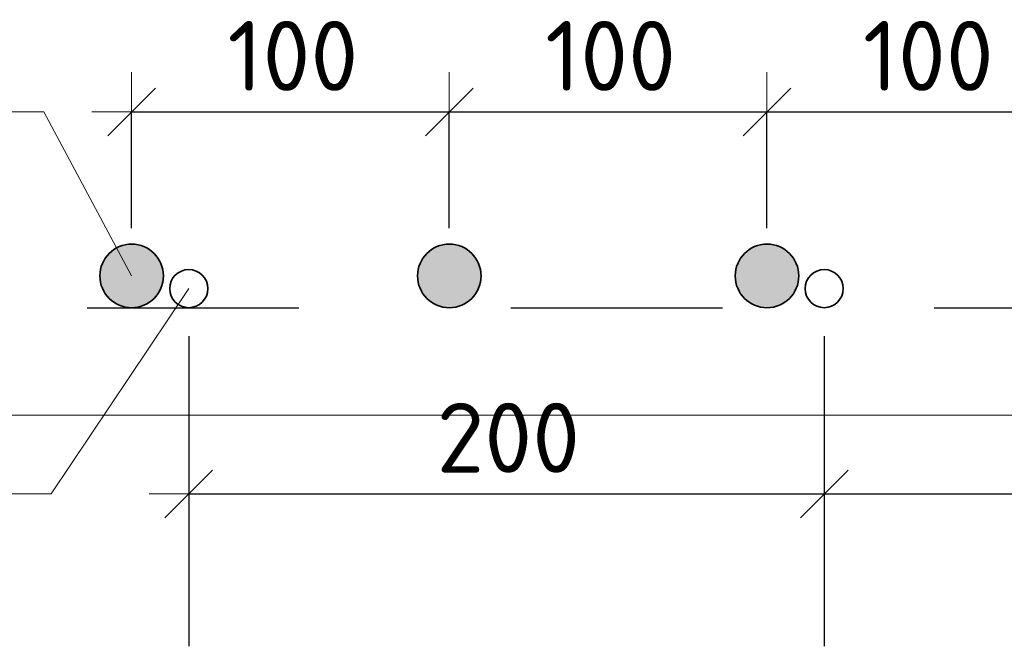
# Model space of a CAD drawing. Header units: metres. Extents: x -38 to 102, y -15 to 21.
# Tile 210 of 229: x 76.089 to 76.554, y 8.067 to 8.363. Entities that reach past the tile are written whole.
import ezdxf

# ---------------------------------------------------------------- set-up
doc = ezdxf.new("R2010")
doc.units = ezdxf.units.M
doc.header["$PDMODE"] = 65
doc.linetypes.add('______2', pattern=[0.0405, 0.03, -0.0105])
for name, color, linetype in [('XR$3$_3898', 7, 'Continuous'), ('XR$4$_3898', 7, 'Continuous'), ('XR$6$_3898', 7, 'Continuous')]:
    doc.layers.add(name, color=color, linetype=linetype)
for name, color, linetype, lineweight in [('XR$3$Размерная линия_ общее', 7, 'Continuous', 13), ('XR$4$Размерная линия_ общее', 7, 'Continuous', 13), ('XR$5$Текст_ примечание', 7, 'Continuous', 13), ('XR$6$Размерная линия_ общее', 7, 'Continuous', 13)]:
    doc.layers.add(name, color=color, linetype=linetype, lineweight=lineweight)
doc.styles.add('ISOCPEUR', font='txt')
doc.dimstyles.new('DIMSTYLE_8', dxfattribs={"dimtxt": 0.033, "dimasz": 0.0375, "dimexe": 0, "dimexo": 0, "dimgap": 0.0165, "dimtad": 2, "dimdec": 0, "dimlfac": 1000, "dimrnd": 1, "dimzin": 12, "dimdsep": 46, "dimtxsty": 'ISOCPEUR', "dimblk1": 'ALL_ML_STRICH', "dimblk2": 'ALL_ML_STRICH', "dimsah": 1, "dimcen": 0, "dimclrd": 7, "dimclre": 256, "dimclrt": 7, "dimadec": 0, "dimazin": 0, "dimtfac": 1, "dimtdec": 0, "dimtix": 1, "dimtmove": 2, "dimatfit": 3, "dimfxl": 0, "dimtzin": 0, "dimlwd": 0, "dimlwe": -3, "dimarcsym": 0})

# ---------------------------------------------------------------- blocks, each defined once
blk = doc.blocks.new('ALL_ML_STRICH')
at = {"color": 0, "linetype": 'ByBlock', "lineweight": -2}
for p, q in [((0, -0.5), (0, 0.5)), ((-0.3, -0.3), (0.3, 0.3)), ((-1, 0), (0.5, 0))]:
    blk.add_line(p, q, dxfattribs=at)
blk = doc.blocks.new('*D56')
at = {"layer": 'DEFPOINTS', "color": 7, "linetype": 'Continuous', "lineweight": 13, "transparency": 33554687}
for p in [(76.14196, 8.31961), (76.14196, 8.24218), (76.29196, 8.24218)]:
    blk.add_point(p, dxfattribs=at)
at = {"layer": 'XR$3$Размерная линия_ общее', "color": 253, "linetype": 'Continuous', "lineweight": -2, "true_color": 0xa0a0a0, "transparency": 33554687}
for p, q in [((76.14196, 8.26468), (76.14196, 8.31961)), ((76.29196, 8.26468), (76.29196, 8.31961))]:
    blk.add_line(p, q, dxfattribs=at)
at = {"layer": 'XR$3$Размерная линия_ общее', "color": 7, "linetype": 'Continuous', "lineweight": -2, "transparency": 33554687}
blk.add_line((76.14196, 8.31961), (76.29196, 8.31961), dxfattribs=at)
at = {"layer": 'XR$3$Размерная линия_ общее', "color": 7, "linetype": 'Continuous', "lineweight": 13, "transparency": 33554687, "xscale": 0.0375, "yscale": 0.0375, "zscale": 0.0375, "rotation": 180}
blk.add_blockref('ALL_ML_STRICH', (76.14196, 8.31961), dxfattribs=at)
at = {"layer": 'XR$3$Размерная линия_ общее', "color": 7, "linetype": 'Continuous', "lineweight": 13, "transparency": 33554687, "xscale": 0.0375, "yscale": 0.0375, "zscale": 0.0375}
blk.add_blockref('ALL_ML_STRICH', (76.29196, 8.31961), dxfattribs=at)
at = {"layer": 'XR$3$Размерная линия_ общее', "color": 7, "linetype": 'Continuous', "lineweight": 13, "transparency": 33554687, "insert": (76.18726, 8.36261), "char_height": 0.033, "width": 0.00165, "attachment_point": 1, "line_spacing_factor": 0.60241, "style": 'ISOCPEUR'}
blk.add_mtext('100', dxfattribs=at)
blk = doc.blocks.new('*D57')
at = {"layer": 'DEFPOINTS', "color": 7, "linetype": 'Continuous', "lineweight": 13, "transparency": 33554687}
for p in [(76.29196, 8.31961), (76.29196, 8.24218), (76.44196, 8.24218)]:
    blk.add_point(p, dxfattribs=at)
at = {"layer": 'XR$3$Размерная линия_ общее', "color": 253, "linetype": 'Continuous', "lineweight": -2, "true_color": 0xa0a0a0, "transparency": 33554687}
for p, q in [((76.29196, 8.26468), (76.29196, 8.31961)), ((76.44196, 8.26468), (76.44196, 8.31961))]:
    blk.add_line(p, q, dxfattribs=at)
at = {"layer": 'XR$3$Размерная линия_ общее', "color": 7, "linetype": 'Continuous', "lineweight": -2, "transparency": 33554687}
blk.add_line((76.29196, 8.31961), (76.44196, 8.31961), dxfattribs=at)
at = {"layer": 'XR$3$Размерная линия_ общее', "color": 7, "linetype": 'Continuous', "lineweight": 13, "transparency": 33554687, "xscale": 0.0375, "yscale": 0.0375, "zscale": 0.0375, "rotation": 180}
blk.add_blockref('ALL_ML_STRICH', (76.29196, 8.31961), dxfattribs=at)
at = {"layer": 'XR$3$Размерная линия_ общее', "color": 7, "linetype": 'Continuous', "lineweight": 13, "transparency": 33554687, "xscale": 0.0375, "yscale": 0.0375, "zscale": 0.0375}
blk.add_blockref('ALL_ML_STRICH', (76.44196, 8.31961), dxfattribs=at)
at = {"layer": 'XR$3$Размерная линия_ общее', "color": 7, "linetype": 'Continuous', "lineweight": 13, "transparency": 33554687, "insert": (76.33726, 8.36261), "char_height": 0.033, "width": 0.00165, "attachment_point": 1, "line_spacing_factor": 0.60241, "style": 'ISOCPEUR'}
blk.add_mtext('100', dxfattribs=at)
blk = doc.blocks.new('*D58')
at = {"layer": 'DEFPOINTS', "color": 7, "linetype": 'Continuous', "lineweight": 13, "transparency": 33554687}
for p in [(76.44196, 8.31961), (76.44196, 8.24218), (76.59196, 8.24218)]:
    blk.add_point(p, dxfattribs=at)
at = {"layer": 'XR$3$Размерная линия_ общее', "color": 253, "linetype": 'Continuous', "lineweight": -2, "true_color": 0xa0a0a0, "transparency": 33554687}
for p, q in [((76.44196, 8.26468), (76.44196, 8.31961)), ((76.59196, 8.26468), (76.59196, 8.31961))]:
    blk.add_line(p, q, dxfattribs=at)
at = {"layer": 'XR$3$Размерная линия_ общее', "color": 7, "linetype": 'Continuous', "lineweight": -2, "transparency": 33554687}
blk.add_line((76.44196, 8.31961), (76.59196, 8.31961), dxfattribs=at)
at = {"layer": 'XR$3$Размерная линия_ общее', "color": 7, "linetype": 'Continuous', "lineweight": 13, "transparency": 33554687, "xscale": 0.0375, "yscale": 0.0375, "zscale": 0.0375, "rotation": 180}
blk.add_blockref('ALL_ML_STRICH', (76.44196, 8.31961), dxfattribs=at)
at = {"layer": 'XR$3$Размерная линия_ общее', "color": 7, "linetype": 'Continuous', "lineweight": 13, "transparency": 33554687, "xscale": 0.0375, "yscale": 0.0375, "zscale": 0.0375}
blk.add_blockref('ALL_ML_STRICH', (76.59196, 8.31961), dxfattribs=at)
at = {"layer": 'XR$3$Размерная линия_ общее', "color": 7, "linetype": 'Continuous', "lineweight": 13, "transparency": 33554687, "insert": (76.48726, 8.36261), "char_height": 0.033, "width": 0.00165, "attachment_point": 1, "line_spacing_factor": 0.60241, "style": 'ISOCPEUR'}
blk.add_mtext('100', dxfattribs=at)
blk = doc.blocks.new('*D62')
at = {"layer": 'DEFPOINTS', "color": 7, "linetype": 'Continuous', "lineweight": 13, "transparency": 33554687}
for p in [(76.16896, 8.23618), (76.46896, 8.23618), (76.16896, 8.13924)]:
    blk.add_point(p, dxfattribs=at)
at = {"layer": 'XR$3$Размерная линия_ общее', "color": 253, "linetype": 'Continuous', "lineweight": -2, "true_color": 0xa0a0a0, "transparency": 33554687}
for p, q in [((76.16896, 8.21368), (76.16896, 8.13924)), ((76.46896, 8.21368), (76.46896, 8.13924))]:
    blk.add_line(p, q, dxfattribs=at)
at = {"layer": 'XR$3$Размерная линия_ общее', "color": 7, "linetype": 'Continuous', "lineweight": -2, "transparency": 33554687}
blk.add_line((76.16896, 8.13924), (76.46896, 8.13924), dxfattribs=at)
at = {"layer": 'XR$3$Размерная линия_ общее', "color": 7, "linetype": 'Continuous', "lineweight": 13, "transparency": 33554687, "xscale": 0.0375, "yscale": 0.0375, "zscale": 0.0375, "rotation": 180}
blk.add_blockref('ALL_ML_STRICH', (76.16896, 8.13924), dxfattribs=at)
at = {"layer": 'XR$3$Размерная линия_ общее', "color": 7, "linetype": 'Continuous', "lineweight": 13, "transparency": 33554687, "xscale": 0.0375, "yscale": 0.0375, "zscale": 0.0375}
blk.add_blockref('ALL_ML_STRICH', (76.46896, 8.13924), dxfattribs=at)
at = {"layer": 'XR$3$Размерная линия_ общее', "color": 7, "linetype": 'Continuous', "lineweight": 13, "transparency": 33554687, "insert": (76.28596, 8.18224), "char_height": 0.033, "width": 0.00165, "attachment_point": 1, "line_spacing_factor": 0.60241, "style": 'ISOCPEUR'}
blk.add_mtext('200', dxfattribs=at)
blk = doc.blocks.new('*D63')
at = {"layer": 'DEFPOINTS', "color": 7, "linetype": 'Continuous', "lineweight": 13, "transparency": 33554687}
for p in [(76.46896, 8.23618), (76.76896, 8.23618), (76.46896, 8.13924)]:
    blk.add_point(p, dxfattribs=at)
at = {"layer": 'XR$3$Размерная линия_ общее', "color": 253, "linetype": 'Continuous', "lineweight": -2, "true_color": 0xa0a0a0, "transparency": 33554687}
for p, q in [((76.46896, 8.21368), (76.46896, 8.13924)), ((76.76896, 8.21368), (76.76896, 8.13924))]:
    blk.add_line(p, q, dxfattribs=at)
at = {"layer": 'XR$3$Размерная линия_ общее', "color": 7, "linetype": 'Continuous', "lineweight": -2, "transparency": 33554687}
blk.add_line((76.46896, 8.13924), (76.76896, 8.13924), dxfattribs=at)
at = {"layer": 'XR$3$Размерная линия_ общее', "color": 7, "linetype": 'Continuous', "lineweight": 13, "transparency": 33554687, "xscale": 0.0375, "yscale": 0.0375, "zscale": 0.0375, "rotation": 180}
blk.add_blockref('ALL_ML_STRICH', (76.46896, 8.13924), dxfattribs=at)
at = {"layer": 'XR$3$Размерная линия_ общее', "color": 7, "linetype": 'Continuous', "lineweight": 13, "transparency": 33554687, "xscale": 0.0375, "yscale": 0.0375, "zscale": 0.0375}
blk.add_blockref('ALL_ML_STRICH', (76.76896, 8.13924), dxfattribs=at)
at = {"layer": 'XR$3$Размерная линия_ общее', "color": 7, "linetype": 'Continuous', "lineweight": 13, "transparency": 33554687, "insert": (76.58596, 8.18224), "char_height": 0.033, "width": 0.00165, "attachment_point": 1, "line_spacing_factor": 0.60241, "style": 'ISOCPEUR'}
blk.add_mtext('200', dxfattribs=at)
blk = doc.blocks.new('*D292')
at = {"layer": 'DEFPOINTS', "color": 7, "linetype": 'Continuous', "lineweight": 13, "transparency": 33554687}
for p in [(76.14196, 8.31961), (76.14196, 8.24218), (76.29196, 8.24218)]:
    blk.add_point(p, dxfattribs=at)
at = {"layer": 'XR$4$Размерная линия_ общее', "color": 253, "linetype": 'Continuous', "lineweight": -2, "true_color": 0xa0a0a0, "transparency": 33554687}
for p, q in [((76.14196, 8.26468), (76.14196, 8.31961)), ((76.29196, 8.26468), (76.29196, 8.31961))]:
    blk.add_line(p, q, dxfattribs=at)
at = {"layer": 'XR$4$Размерная линия_ общее', "color": 7, "linetype": 'Continuous', "lineweight": -2, "transparency": 33554687}
blk.add_line((76.14196, 8.31961), (76.29196, 8.31961), dxfattribs=at)
at = {"layer": 'XR$4$Размерная линия_ общее', "color": 7, "linetype": 'Continuous', "lineweight": 13, "transparency": 33554687, "xscale": 0.0375, "yscale": 0.0375, "zscale": 0.0375, "rotation": 180}
blk.add_blockref('ALL_ML_STRICH', (76.14196, 8.31961), dxfattribs=at)
at = {"layer": 'XR$4$Размерная линия_ общее', "color": 7, "linetype": 'Continuous', "lineweight": 13, "transparency": 33554687, "xscale": 0.0375, "yscale": 0.0375, "zscale": 0.0375}
blk.add_blockref('ALL_ML_STRICH', (76.29196, 8.31961), dxfattribs=at)
at = {"layer": 'XR$4$Размерная линия_ общее', "color": 7, "linetype": 'Continuous', "lineweight": 13, "transparency": 33554687, "insert": (76.18726, 8.36261), "char_height": 0.033, "width": 0.00165, "attachment_point": 1, "line_spacing_factor": 0.60241, "style": 'ISOCPEUR'}
blk.add_mtext('100', dxfattribs=at)
blk = doc.blocks.new('*D293')
at = {"layer": 'DEFPOINTS', "color": 7, "linetype": 'Continuous', "lineweight": 13, "transparency": 33554687}
for p in [(76.29196, 8.31961), (76.29196, 8.24218), (76.44196, 8.24218)]:
    blk.add_point(p, dxfattribs=at)
at = {"layer": 'XR$4$Размерная линия_ общее', "color": 253, "linetype": 'Continuous', "lineweight": -2, "true_color": 0xa0a0a0, "transparency": 33554687}
for p, q in [((76.29196, 8.26468), (76.29196, 8.31961)), ((76.44196, 8.26468), (76.44196, 8.31961))]:
    blk.add_line(p, q, dxfattribs=at)
at = {"layer": 'XR$4$Размерная линия_ общее', "color": 7, "linetype": 'Continuous', "lineweight": -2, "transparency": 33554687}
blk.add_line((76.29196, 8.31961), (76.44196, 8.31961), dxfattribs=at)
at = {"layer": 'XR$4$Размерная линия_ общее', "color": 7, "linetype": 'Continuous', "lineweight": 13, "transparency": 33554687, "xscale": 0.0375, "yscale": 0.0375, "zscale": 0.0375, "rotation": 180}
blk.add_blockref('ALL_ML_STRICH', (76.29196, 8.31961), dxfattribs=at)
at = {"layer": 'XR$4$Размерная линия_ общее', "color": 7, "linetype": 'Continuous', "lineweight": 13, "transparency": 33554687, "xscale": 0.0375, "yscale": 0.0375, "zscale": 0.0375}
blk.add_blockref('ALL_ML_STRICH', (76.44196, 8.31961), dxfattribs=at)
at = {"layer": 'XR$4$Размерная линия_ общее', "color": 7, "linetype": 'Continuous', "lineweight": 13, "transparency": 33554687, "insert": (76.33726, 8.36261), "char_height": 0.033, "width": 0.00165, "attachment_point": 1, "line_spacing_factor": 0.60241, "style": 'ISOCPEUR'}
blk.add_mtext('100', dxfattribs=at)
blk = doc.blocks.new('*D294')
at = {"layer": 'DEFPOINTS', "color": 7, "linetype": 'Continuous', "lineweight": 13, "transparency": 33554687}
for p in [(76.44196, 8.31961), (76.44196, 8.24218), (76.59196, 8.24218)]:
    blk.add_point(p, dxfattribs=at)
at = {"layer": 'XR$4$Размерная линия_ общее', "color": 253, "linetype": 'Continuous', "lineweight": -2, "true_color": 0xa0a0a0, "transparency": 33554687}
for p, q in [((76.44196, 8.26468), (76.44196, 8.31961)), ((76.59196, 8.26468), (76.59196, 8.31961))]:
    blk.add_line(p, q, dxfattribs=at)
at = {"layer": 'XR$4$Размерная линия_ общее', "color": 7, "linetype": 'Continuous', "lineweight": -2, "transparency": 33554687}
blk.add_line((76.44196, 8.31961), (76.59196, 8.31961), dxfattribs=at)
at = {"layer": 'XR$4$Размерная линия_ общее', "color": 7, "linetype": 'Continuous', "lineweight": 13, "transparency": 33554687, "xscale": 0.0375, "yscale": 0.0375, "zscale": 0.0375, "rotation": 180}
blk.add_blockref('ALL_ML_STRICH', (76.44196, 8.31961), dxfattribs=at)
at = {"layer": 'XR$4$Размерная линия_ общее', "color": 7, "linetype": 'Continuous', "lineweight": 13, "transparency": 33554687, "xscale": 0.0375, "yscale": 0.0375, "zscale": 0.0375}
blk.add_blockref('ALL_ML_STRICH', (76.59196, 8.31961), dxfattribs=at)
at = {"layer": 'XR$4$Размерная линия_ общее', "color": 7, "linetype": 'Continuous', "lineweight": 13, "transparency": 33554687, "insert": (76.48726, 8.36261), "char_height": 0.033, "width": 0.00165, "attachment_point": 1, "line_spacing_factor": 0.60241, "style": 'ISOCPEUR'}
blk.add_mtext('100', dxfattribs=at)
blk = doc.blocks.new('*D298')
at = {"layer": 'DEFPOINTS', "color": 7, "linetype": 'Continuous', "lineweight": 13, "transparency": 33554687}
for p in [(76.16896, 8.23618), (76.46896, 8.23618), (76.16896, 8.13924)]:
    blk.add_point(p, dxfattribs=at)
at = {"layer": 'XR$4$Размерная линия_ общее', "color": 253, "linetype": 'Continuous', "lineweight": -2, "true_color": 0xa0a0a0, "transparency": 33554687}
for p, q in [((76.16896, 8.21368), (76.16896, 8.13924)), ((76.46896, 8.21368), (76.46896, 8.13924))]:
    blk.add_line(p, q, dxfattribs=at)
at = {"layer": 'XR$4$Размерная линия_ общее', "color": 7, "linetype": 'Continuous', "lineweight": -2, "transparency": 33554687}
blk.add_line((76.16896, 8.13924), (76.46896, 8.13924), dxfattribs=at)
at = {"layer": 'XR$4$Размерная линия_ общее', "color": 7, "linetype": 'Continuous', "lineweight": 13, "transparency": 33554687, "xscale": 0.0375, "yscale": 0.0375, "zscale": 0.0375, "rotation": 180}
blk.add_blockref('ALL_ML_STRICH', (76.16896, 8.13924), dxfattribs=at)
at = {"layer": 'XR$4$Размерная линия_ общее', "color": 7, "linetype": 'Continuous', "lineweight": 13, "transparency": 33554687, "xscale": 0.0375, "yscale": 0.0375, "zscale": 0.0375}
blk.add_blockref('ALL_ML_STRICH', (76.46896, 8.13924), dxfattribs=at)
at = {"layer": 'XR$4$Размерная линия_ общее', "color": 7, "linetype": 'Continuous', "lineweight": 13, "transparency": 33554687, "insert": (76.28596, 8.18224), "char_height": 0.033, "width": 0.00165, "attachment_point": 1, "line_spacing_factor": 0.60241, "style": 'ISOCPEUR'}
blk.add_mtext('200', dxfattribs=at)
blk = doc.blocks.new('*D299')
at = {"layer": 'DEFPOINTS', "color": 7, "linetype": 'Continuous', "lineweight": 13, "transparency": 33554687}
for p in [(76.46896, 8.23618), (76.76896, 8.23618), (76.46896, 8.13924)]:
    blk.add_point(p, dxfattribs=at)
at = {"layer": 'XR$4$Размерная линия_ общее', "color": 253, "linetype": 'Continuous', "lineweight": -2, "true_color": 0xa0a0a0, "transparency": 33554687}
for p, q in [((76.46896, 8.21368), (76.46896, 8.13924)), ((76.76896, 8.21368), (76.76896, 8.13924))]:
    blk.add_line(p, q, dxfattribs=at)
at = {"layer": 'XR$4$Размерная линия_ общее', "color": 7, "linetype": 'Continuous', "lineweight": -2, "transparency": 33554687}
blk.add_line((76.46896, 8.13924), (76.76896, 8.13924), dxfattribs=at)
at = {"layer": 'XR$4$Размерная линия_ общее', "color": 7, "linetype": 'Continuous', "lineweight": 13, "transparency": 33554687, "xscale": 0.0375, "yscale": 0.0375, "zscale": 0.0375, "rotation": 180}
blk.add_blockref('ALL_ML_STRICH', (76.46896, 8.13924), dxfattribs=at)
at = {"layer": 'XR$4$Размерная линия_ общее', "color": 7, "linetype": 'Continuous', "lineweight": 13, "transparency": 33554687, "xscale": 0.0375, "yscale": 0.0375, "zscale": 0.0375}
blk.add_blockref('ALL_ML_STRICH', (76.76896, 8.13924), dxfattribs=at)
at = {"layer": 'XR$4$Размерная линия_ общее', "color": 7, "linetype": 'Continuous', "lineweight": 13, "transparency": 33554687, "insert": (76.58596, 8.18224), "char_height": 0.033, "width": 0.00165, "attachment_point": 1, "line_spacing_factor": 0.60241, "style": 'ISOCPEUR'}
blk.add_mtext('200', dxfattribs=at)
blk = doc.blocks.new('*D586')
at = {"layer": 'DEFPOINTS', "color": 7, "linetype": 'Continuous', "lineweight": 13, "transparency": 33554687}
for p in [(76.14196, 8.31961), (76.14196, 8.24218), (76.29196, 8.24218)]:
    blk.add_point(p, dxfattribs=at)
at = {"layer": 'XR$6$Размерная линия_ общее', "color": 253, "linetype": 'Continuous', "lineweight": -2, "true_color": 0xa0a0a0, "transparency": 33554687}
for p, q in [((76.14196, 8.26468), (76.14196, 8.31961)), ((76.29196, 8.26468), (76.29196, 8.31961))]:
    blk.add_line(p, q, dxfattribs=at)
at = {"layer": 'XR$6$Размерная линия_ общее', "color": 7, "linetype": 'Continuous', "lineweight": -2, "transparency": 33554687}
blk.add_line((76.14196, 8.31961), (76.29196, 8.31961), dxfattribs=at)
at = {"layer": 'XR$6$Размерная линия_ общее', "color": 7, "linetype": 'Continuous', "lineweight": 13, "transparency": 33554687, "xscale": 0.0375, "yscale": 0.0375, "zscale": 0.0375, "rotation": 180}
blk.add_blockref('ALL_ML_STRICH', (76.14196, 8.31961), dxfattribs=at)
at = {"layer": 'XR$6$Размерная линия_ общее', "color": 7, "linetype": 'Continuous', "lineweight": 13, "transparency": 33554687, "xscale": 0.0375, "yscale": 0.0375, "zscale": 0.0375}
blk.add_blockref('ALL_ML_STRICH', (76.29196, 8.31961), dxfattribs=at)
at = {"layer": 'XR$6$Размерная линия_ общее', "color": 7, "linetype": 'Continuous', "lineweight": 13, "transparency": 33554687, "insert": (76.18726, 8.36261), "char_height": 0.033, "width": 0.00165, "attachment_point": 1, "line_spacing_factor": 0.60241, "style": 'ISOCPEUR'}
blk.add_mtext('100', dxfattribs=at)
blk = doc.blocks.new('*D587')
at = {"layer": 'DEFPOINTS', "color": 7, "linetype": 'Continuous', "lineweight": 13, "transparency": 33554687}
for p in [(76.29196, 8.31961), (76.29196, 8.24218), (76.44196, 8.24218)]:
    blk.add_point(p, dxfattribs=at)
at = {"layer": 'XR$6$Размерная линия_ общее', "color": 253, "linetype": 'Continuous', "lineweight": -2, "true_color": 0xa0a0a0, "transparency": 33554687}
for p, q in [((76.29196, 8.26468), (76.29196, 8.31961)), ((76.44196, 8.26468), (76.44196, 8.31961))]:
    blk.add_line(p, q, dxfattribs=at)
at = {"layer": 'XR$6$Размерная линия_ общее', "color": 7, "linetype": 'Continuous', "lineweight": -2, "transparency": 33554687}
blk.add_line((76.29196, 8.31961), (76.44196, 8.31961), dxfattribs=at)
at = {"layer": 'XR$6$Размерная линия_ общее', "color": 7, "linetype": 'Continuous', "lineweight": 13, "transparency": 33554687, "xscale": 0.0375, "yscale": 0.0375, "zscale": 0.0375, "rotation": 180}
blk.add_blockref('ALL_ML_STRICH', (76.29196, 8.31961), dxfattribs=at)
at = {"layer": 'XR$6$Размерная линия_ общее', "color": 7, "linetype": 'Continuous', "lineweight": 13, "transparency": 33554687, "xscale": 0.0375, "yscale": 0.0375, "zscale": 0.0375}
blk.add_blockref('ALL_ML_STRICH', (76.44196, 8.31961), dxfattribs=at)
at = {"layer": 'XR$6$Размерная линия_ общее', "color": 7, "linetype": 'Continuous', "lineweight": 13, "transparency": 33554687, "insert": (76.33726, 8.36261), "char_height": 0.033, "width": 0.00165, "attachment_point": 1, "line_spacing_factor": 0.60241, "style": 'ISOCPEUR'}
blk.add_mtext('100', dxfattribs=at)
blk = doc.blocks.new('*D588')
at = {"layer": 'DEFPOINTS', "color": 7, "linetype": 'Continuous', "lineweight": 13, "transparency": 33554687}
for p in [(76.44196, 8.31961), (76.44196, 8.24218), (76.59196, 8.24218)]:
    blk.add_point(p, dxfattribs=at)
at = {"layer": 'XR$6$Размерная линия_ общее', "color": 253, "linetype": 'Continuous', "lineweight": -2, "true_color": 0xa0a0a0, "transparency": 33554687}
for p, q in [((76.44196, 8.26468), (76.44196, 8.31961)), ((76.59196, 8.26468), (76.59196, 8.31961))]:
    blk.add_line(p, q, dxfattribs=at)
at = {"layer": 'XR$6$Размерная линия_ общее', "color": 7, "linetype": 'Continuous', "lineweight": -2, "transparency": 33554687}
blk.add_line((76.44196, 8.31961), (76.59196, 8.31961), dxfattribs=at)
at = {"layer": 'XR$6$Размерная линия_ общее', "color": 7, "linetype": 'Continuous', "lineweight": 13, "transparency": 33554687, "xscale": 0.0375, "yscale": 0.0375, "zscale": 0.0375, "rotation": 180}
blk.add_blockref('ALL_ML_STRICH', (76.44196, 8.31961), dxfattribs=at)
at = {"layer": 'XR$6$Размерная линия_ общее', "color": 7, "linetype": 'Continuous', "lineweight": 13, "transparency": 33554687, "xscale": 0.0375, "yscale": 0.0375, "zscale": 0.0375}
blk.add_blockref('ALL_ML_STRICH', (76.59196, 8.31961), dxfattribs=at)
at = {"layer": 'XR$6$Размерная линия_ общее', "color": 7, "linetype": 'Continuous', "lineweight": 13, "transparency": 33554687, "insert": (76.48726, 8.36261), "char_height": 0.033, "width": 0.00165, "attachment_point": 1, "line_spacing_factor": 0.60241, "style": 'ISOCPEUR'}
blk.add_mtext('100', dxfattribs=at)
blk = doc.blocks.new('*D592')
at = {"layer": 'DEFPOINTS', "color": 7, "linetype": 'Continuous', "lineweight": 13, "transparency": 33554687}
for p in [(76.16896, 8.23618), (76.46896, 8.23618), (76.16896, 8.13924)]:
    blk.add_point(p, dxfattribs=at)
at = {"layer": 'XR$6$Размерная линия_ общее', "color": 253, "linetype": 'Continuous', "lineweight": -2, "true_color": 0xa0a0a0, "transparency": 33554687}
for p, q in [((76.16896, 8.21368), (76.16896, 8.13924)), ((76.46896, 8.21368), (76.46896, 8.13924))]:
    blk.add_line(p, q, dxfattribs=at)
at = {"layer": 'XR$6$Размерная линия_ общее', "color": 7, "linetype": 'Continuous', "lineweight": -2, "transparency": 33554687}
blk.add_line((76.16896, 8.13924), (76.46896, 8.13924), dxfattribs=at)
at = {"layer": 'XR$6$Размерная линия_ общее', "color": 7, "linetype": 'Continuous', "lineweight": 13, "transparency": 33554687, "xscale": 0.0375, "yscale": 0.0375, "zscale": 0.0375, "rotation": 180}
blk.add_blockref('ALL_ML_STRICH', (76.16896, 8.13924), dxfattribs=at)
at = {"layer": 'XR$6$Размерная линия_ общее', "color": 7, "linetype": 'Continuous', "lineweight": 13, "transparency": 33554687, "xscale": 0.0375, "yscale": 0.0375, "zscale": 0.0375}
blk.add_blockref('ALL_ML_STRICH', (76.46896, 8.13924), dxfattribs=at)
at = {"layer": 'XR$6$Размерная линия_ общее', "color": 7, "linetype": 'Continuous', "lineweight": 13, "transparency": 33554687, "insert": (76.28596, 8.18224), "char_height": 0.033, "width": 0.00165, "attachment_point": 1, "line_spacing_factor": 0.60241, "style": 'ISOCPEUR'}
blk.add_mtext('200', dxfattribs=at)
blk = doc.blocks.new('*D593')
at = {"layer": 'DEFPOINTS', "color": 7, "linetype": 'Continuous', "lineweight": 13, "transparency": 33554687}
for p in [(76.46896, 8.23618), (76.76896, 8.23618), (76.46896, 8.13924)]:
    blk.add_point(p, dxfattribs=at)
at = {"layer": 'XR$6$Размерная линия_ общее', "color": 253, "linetype": 'Continuous', "lineweight": -2, "true_color": 0xa0a0a0, "transparency": 33554687}
for p, q in [((76.46896, 8.21368), (76.46896, 8.13924)), ((76.76896, 8.21368), (76.76896, 8.13924))]:
    blk.add_line(p, q, dxfattribs=at)
at = {"layer": 'XR$6$Размерная линия_ общее', "color": 7, "linetype": 'Continuous', "lineweight": -2, "transparency": 33554687}
blk.add_line((76.46896, 8.13924), (76.76896, 8.13924), dxfattribs=at)
at = {"layer": 'XR$6$Размерная линия_ общее', "color": 7, "linetype": 'Continuous', "lineweight": 13, "transparency": 33554687, "xscale": 0.0375, "yscale": 0.0375, "zscale": 0.0375, "rotation": 180}
blk.add_blockref('ALL_ML_STRICH', (76.46896, 8.13924), dxfattribs=at)
at = {"layer": 'XR$6$Размерная линия_ общее', "color": 7, "linetype": 'Continuous', "lineweight": 13, "transparency": 33554687, "xscale": 0.0375, "yscale": 0.0375, "zscale": 0.0375}
blk.add_blockref('ALL_ML_STRICH', (76.76896, 8.13924), dxfattribs=at)
at = {"layer": 'XR$6$Размерная линия_ общее', "color": 7, "linetype": 'Continuous', "lineweight": 13, "transparency": 33554687, "insert": (76.58596, 8.18224), "char_height": 0.033, "width": 0.00165, "attachment_point": 1, "line_spacing_factor": 0.60241, "style": 'ISOCPEUR'}
blk.add_mtext('200', dxfattribs=at)

msp = doc.modelspace()

# ---------------------------------------------------------------- hatches: boundary and pattern name
at = {"linetype": 'Continuous', "lineweight": 25, "true_color": 0xa2a2a2, "transparency": 33554687}
for points in [[(76.15386, 8.25131), (76.15257, 8.25278), (76.1511, 8.25408), (76.14946, 8.25517), (76.1477, 8.25603), (76.14585, 8.25667), (76.14392, 8.25705), (76.14196, 8.25718), (76.14001, 8.25705), (76.13808, 8.25667), (76.13622, 8.25603), (76.13446, 8.25517), (76.13283, 8.25408), (76.13136, 8.25278), (76.13006, 8.25131), (76.12897, 8.24968), (76.12811, 8.24792), (76.12748, 8.24606), (76.12709, 8.24413), (76.12696, 8.24218), (76.12709, 8.24022), (76.12748, 8.23829), (76.12811, 8.23644), (76.12897, 8.23468), (76.13006, 8.23305), (76.13136, 8.23157), (76.13283, 8.23028), (76.13446, 8.22919), (76.13622, 8.22832), (76.13808, 8.22769), (76.14001, 8.2273), (76.14196, 8.22718), (76.14392, 8.2273), (76.14585, 8.22769), (76.1477, 8.22832), (76.14946, 8.22919), (76.1511, 8.23028), (76.15257, 8.23157), (76.15386, 8.23305), (76.15495, 8.23468), (76.15582, 8.23644), (76.15645, 8.23829), (76.15684, 8.24022), (76.15696, 8.24218), (76.15684, 8.24413), (76.15645, 8.24606), (76.15582, 8.24792), (76.15495, 8.24968)], [(76.15386, 8.25131), (76.15257, 8.25278), (76.1511, 8.25408), (76.14946, 8.25517), (76.1477, 8.25603), (76.14585, 8.25667), (76.14392, 8.25705), (76.14196, 8.25718), (76.14001, 8.25705), (76.13808, 8.25667), (76.13622, 8.25603), (76.13446, 8.25517), (76.13283, 8.25408), (76.13136, 8.25278), (76.13006, 8.25131), (76.12897, 8.24968), (76.12811, 8.24792), (76.12748, 8.24606), (76.12709, 8.24413), (76.12696, 8.24218), (76.12709, 8.24022), (76.12748, 8.23829), (76.12811, 8.23644), (76.12897, 8.23468), (76.13006, 8.23305), (76.13136, 8.23157), (76.13283, 8.23028), (76.13446, 8.22919), (76.13622, 8.22832), (76.13808, 8.22769), (76.14001, 8.2273), (76.14196, 8.22718), (76.14392, 8.2273), (76.14585, 8.22769), (76.1477, 8.22832), (76.14946, 8.22919), (76.1511, 8.23028), (76.15257, 8.23157), (76.15386, 8.23305), (76.15495, 8.23468), (76.15582, 8.23644), (76.15645, 8.23829), (76.15684, 8.24022), (76.15696, 8.24218), (76.15684, 8.24413), (76.15645, 8.24606), (76.15582, 8.24792), (76.15495, 8.24968)], [(76.15386, 8.25131), (76.15257, 8.25278), (76.1511, 8.25408), (76.14946, 8.25517), (76.1477, 8.25603), (76.14585, 8.25667), (76.14392, 8.25705), (76.14196, 8.25718), (76.14001, 8.25705), (76.13808, 8.25667), (76.13622, 8.25603), (76.13446, 8.25517), (76.13283, 8.25408), (76.13136, 8.25278), (76.13006, 8.25131), (76.12897, 8.24968), (76.12811, 8.24792), (76.12748, 8.24606), (76.12709, 8.24413), (76.12696, 8.24218), (76.12709, 8.24022), (76.12748, 8.23829), (76.12811, 8.23644), (76.12897, 8.23468), (76.13006, 8.23305), (76.13136, 8.23157), (76.13283, 8.23028), (76.13446, 8.22919), (76.13622, 8.22832), (76.13808, 8.22769), (76.14001, 8.2273), (76.14196, 8.22718), (76.14392, 8.2273), (76.14585, 8.22769), (76.1477, 8.22832), (76.14946, 8.22919), (76.1511, 8.23028), (76.15257, 8.23157), (76.15386, 8.23305), (76.15495, 8.23468), (76.15582, 8.23644), (76.15645, 8.23829), (76.15684, 8.24022), (76.15696, 8.24218), (76.15684, 8.24413), (76.15645, 8.24606), (76.15582, 8.24792), (76.15495, 8.24968)], [(76.30386, 8.25131), (76.30257, 8.25278), (76.3011, 8.25408), (76.29946, 8.25517), (76.2977, 8.25603), (76.29585, 8.25667), (76.29392, 8.25705), (76.29196, 8.25718), (76.29001, 8.25705), (76.28808, 8.25667), (76.28622, 8.25603), (76.28446, 8.25517), (76.28283, 8.25408), (76.28136, 8.25278), (76.28006, 8.25131), (76.27897, 8.24968), (76.27811, 8.24792), (76.27748, 8.24606), (76.27709, 8.24413), (76.27696, 8.24218), (76.27709, 8.24022), (76.27748, 8.23829), (76.27811, 8.23644), (76.27897, 8.23468), (76.28006, 8.23305), (76.28136, 8.23157), (76.28283, 8.23028), (76.28446, 8.22919), (76.28622, 8.22832), (76.28808, 8.22769), (76.29001, 8.2273), (76.29196, 8.22718), (76.29392, 8.2273), (76.29585, 8.22769), (76.2977, 8.22832), (76.29946, 8.22919), (76.3011, 8.23028), (76.30257, 8.23157), (76.30386, 8.23305), (76.30495, 8.23468), (76.30582, 8.23644), (76.30645, 8.23829), (76.30684, 8.24022), (76.30696, 8.24218), (76.30684, 8.24413), (76.30645, 8.24606), (76.30582, 8.24792), (76.30495, 8.24968)], [(76.30386, 8.25131), (76.30257, 8.25278), (76.3011, 8.25408), (76.29946, 8.25517), (76.2977, 8.25603), (76.29585, 8.25667), (76.29392, 8.25705), (76.29196, 8.25718), (76.29001, 8.25705), (76.28808, 8.25667), (76.28622, 8.25603), (76.28446, 8.25517), (76.28283, 8.25408), (76.28136, 8.25278), (76.28006, 8.25131), (76.27897, 8.24968), (76.27811, 8.24792), (76.27748, 8.24606), (76.27709, 8.24413), (76.27696, 8.24218), (76.27709, 8.24022), (76.27748, 8.23829), (76.27811, 8.23644), (76.27897, 8.23468), (76.28006, 8.23305), (76.28136, 8.23157), (76.28283, 8.23028), (76.28446, 8.22919), (76.28622, 8.22832), (76.28808, 8.22769), (76.29001, 8.2273), (76.29196, 8.22718), (76.29392, 8.2273), (76.29585, 8.22769), (76.2977, 8.22832), (76.29946, 8.22919), (76.3011, 8.23028), (76.30257, 8.23157), (76.30386, 8.23305), (76.30495, 8.23468), (76.30582, 8.23644), (76.30645, 8.23829), (76.30684, 8.24022), (76.30696, 8.24218), (76.30684, 8.24413), (76.30645, 8.24606), (76.30582, 8.24792), (76.30495, 8.24968)], [(76.30386, 8.25131), (76.30257, 8.25278), (76.3011, 8.25408), (76.29946, 8.25517), (76.2977, 8.25603), (76.29585, 8.25667), (76.29392, 8.25705), (76.29196, 8.25718), (76.29001, 8.25705), (76.28808, 8.25667), (76.28622, 8.25603), (76.28446, 8.25517), (76.28283, 8.25408), (76.28136, 8.25278), (76.28006, 8.25131), (76.27897, 8.24968), (76.27811, 8.24792), (76.27748, 8.24606), (76.27709, 8.24413), (76.27696, 8.24218), (76.27709, 8.24022), (76.27748, 8.23829), (76.27811, 8.23644), (76.27897, 8.23468), (76.28006, 8.23305), (76.28136, 8.23157), (76.28283, 8.23028), (76.28446, 8.22919), (76.28622, 8.22832), (76.28808, 8.22769), (76.29001, 8.2273), (76.29196, 8.22718), (76.29392, 8.2273), (76.29585, 8.22769), (76.2977, 8.22832), (76.29946, 8.22919), (76.3011, 8.23028), (76.30257, 8.23157), (76.30386, 8.23305), (76.30495, 8.23468), (76.30582, 8.23644), (76.30645, 8.23829), (76.30684, 8.24022), (76.30696, 8.24218), (76.30684, 8.24413), (76.30645, 8.24606), (76.30582, 8.24792), (76.30495, 8.24968)], [(76.45386, 8.25131), (76.45257, 8.25278), (76.4511, 8.25408), (76.44946, 8.25517), (76.4477, 8.25603), (76.44585, 8.25667), (76.44392, 8.25705), (76.44196, 8.25718), (76.44001, 8.25705), (76.43808, 8.25667), (76.43622, 8.25603), (76.43446, 8.25517), (76.43283, 8.25408), (76.43136, 8.25278), (76.43006, 8.25131), (76.42897, 8.24968), (76.42811, 8.24792), (76.42748, 8.24606), (76.42709, 8.24413), (76.42696, 8.24218), (76.42709, 8.24022), (76.42748, 8.23829), (76.42811, 8.23644), (76.42897, 8.23468), (76.43006, 8.23305), (76.43136, 8.23157), (76.43283, 8.23028), (76.43446, 8.22919), (76.43622, 8.22832), (76.43808, 8.22769), (76.44001, 8.2273), (76.44196, 8.22718), (76.44392, 8.2273), (76.44585, 8.22769), (76.4477, 8.22832), (76.44946, 8.22919), (76.4511, 8.23028), (76.45257, 8.23157), (76.45386, 8.23305), (76.45495, 8.23468), (76.45582, 8.23644), (76.45645, 8.23829), (76.45684, 8.24022), (76.45696, 8.24218), (76.45684, 8.24413), (76.45645, 8.24606), (76.45582, 8.24792), (76.45495, 8.24968)], [(76.45386, 8.25131), (76.45257, 8.25278), (76.4511, 8.25408), (76.44946, 8.25517), (76.4477, 8.25603), (76.44585, 8.25667), (76.44392, 8.25705), (76.44196, 8.25718), (76.44001, 8.25705), (76.43808, 8.25667), (76.43622, 8.25603), (76.43446, 8.25517), (76.43283, 8.25408), (76.43136, 8.25278), (76.43006, 8.25131), (76.42897, 8.24968), (76.42811, 8.24792), (76.42748, 8.24606), (76.42709, 8.24413), (76.42696, 8.24218), (76.42709, 8.24022), (76.42748, 8.23829), (76.42811, 8.23644), (76.42897, 8.23468), (76.43006, 8.23305), (76.43136, 8.23157), (76.43283, 8.23028), (76.43446, 8.22919), (76.43622, 8.22832), (76.43808, 8.22769), (76.44001, 8.2273), (76.44196, 8.22718), (76.44392, 8.2273), (76.44585, 8.22769), (76.4477, 8.22832), (76.44946, 8.22919), (76.4511, 8.23028), (76.45257, 8.23157), (76.45386, 8.23305), (76.45495, 8.23468), (76.45582, 8.23644), (76.45645, 8.23829), (76.45684, 8.24022), (76.45696, 8.24218), (76.45684, 8.24413), (76.45645, 8.24606), (76.45582, 8.24792), (76.45495, 8.24968)], [(76.45386, 8.25131), (76.45257, 8.25278), (76.4511, 8.25408), (76.44946, 8.25517), (76.4477, 8.25603), (76.44585, 8.25667), (76.44392, 8.25705), (76.44196, 8.25718), (76.44001, 8.25705), (76.43808, 8.25667), (76.43622, 8.25603), (76.43446, 8.25517), (76.43283, 8.25408), (76.43136, 8.25278), (76.43006, 8.25131), (76.42897, 8.24968), (76.42811, 8.24792), (76.42748, 8.24606), (76.42709, 8.24413), (76.42696, 8.24218), (76.42709, 8.24022), (76.42748, 8.23829), (76.42811, 8.23644), (76.42897, 8.23468), (76.43006, 8.23305), (76.43136, 8.23157), (76.43283, 8.23028), (76.43446, 8.22919), (76.43622, 8.22832), (76.43808, 8.22769), (76.44001, 8.2273), (76.44196, 8.22718), (76.44392, 8.2273), (76.44585, 8.22769), (76.4477, 8.22832), (76.44946, 8.22919), (76.4511, 8.23028), (76.45257, 8.23157), (76.45386, 8.23305), (76.45495, 8.23468), (76.45582, 8.23644), (76.45645, 8.23829), (76.45684, 8.24022), (76.45696, 8.24218), (76.45684, 8.24413), (76.45645, 8.24606), (76.45582, 8.24792), (76.45495, 8.24968)]]:
    msp.add_hatch(color=253, dxfattribs=at).paths.add_polyline_path(points)

# ---------------------------------------------------------------- linework, layer by layer
at = {"color": 8, "linetype": '______2', "lineweight": -3, "true_color": 0x737373, "transparency": 33554687}
msp.add_line((76.12096, 8.22718), (77.11696, 8.22718), dxfattribs=at)
msp.add_line((76.12096, 8.22718), (77.11696, 8.22718), dxfattribs=at)
msp.add_line((76.12096, 8.22718), (77.11696, 8.22718), dxfattribs=at)
at = {"color": 7, "linetype": 'Continuous', "lineweight": 13, "transparency": 33554687}
for points in [[(75.81694, 8.31961), (76.10053, 8.31961), (76.14196, 8.24218)], [(75.81694, 8.31961), (76.10053, 8.31961), (76.14196, 8.24218)], [(75.81694, 8.31961), (76.10053, 8.31961), (76.14196, 8.24218)], [(75.81694, 8.13924), (76.10395, 8.13924), (76.16896, 8.23618)], [(75.81694, 8.13924), (76.10395, 8.13924), (76.16896, 8.23618)], [(75.81694, 8.13924), (76.10395, 8.13924), (76.16896, 8.23618)]]:
    msp.add_lwpolyline(points, dxfattribs=at)
at = {"layer": 'XR$3$_3898', "color": 7, "linetype": 'Continuous', "lineweight": 35, "transparency": 33554687}
for centre, radius in [((76.14196, 8.24218), 0.015), ((76.29196, 8.24218), 0.015), ((76.44196, 8.24218), 0.015), ((76.16896, 8.23618), 0.009), ((76.46896, 8.23618), 0.009)]:
    msp.add_circle(centre, radius, dxfattribs=at)
at = {"layer": 'XR$3$Размерная линия_ общее', "color": 253, "linetype": 'Continuous', "lineweight": -3, "true_color": 0xa0a0a0, "transparency": 33554687}
for p, q in [((76.16896, 8.13924), (76.16896, 8.06724)), ((76.46896, 8.13924), (76.46896, 8.06724))]:
    msp.add_line(p, q, dxfattribs=at)
at = {"layer": 'XR$4$_3898', "color": 7, "linetype": 'Continuous', "lineweight": 35, "transparency": 33554687}
for centre, radius in [((76.14196, 8.24218), 0.015), ((76.29196, 8.24218), 0.015), ((76.44196, 8.24218), 0.015), ((76.16896, 8.23618), 0.009), ((76.46896, 8.23618), 0.009)]:
    msp.add_circle(centre, radius, dxfattribs=at)
at = {"layer": 'XR$4$Размерная линия_ общее', "color": 253, "linetype": 'Continuous', "lineweight": -3, "true_color": 0xa0a0a0, "transparency": 33554687}
for p, q in [((76.16896, 8.13924), (76.16896, 8.06724)), ((76.46896, 8.13924), (76.46896, 8.06724))]:
    msp.add_line(p, q, dxfattribs=at)
at = {"layer": 'XR$5$Текст_ примечание', "color": 7, "linetype": 'Continuous', "lineweight": 13, "transparency": 33554687}
msp.add_line((88.97573, 8.17641), (70.47573, 8.17641), dxfattribs=at)
at = {"layer": 'XR$6$_3898', "color": 7, "linetype": 'Continuous', "lineweight": 35, "transparency": 33554687}
for centre, radius in [((76.14196, 8.24218), 0.015), ((76.29196, 8.24218), 0.015), ((76.44196, 8.24218), 0.015), ((76.16896, 8.23618), 0.009), ((76.46896, 8.23618), 0.009)]:
    msp.add_circle(centre, radius, dxfattribs=at)
at = {"layer": 'XR$6$Размерная линия_ общее', "color": 253, "linetype": 'Continuous', "lineweight": -3, "true_color": 0xa0a0a0, "transparency": 33554687}
for p, q in [((76.16896, 8.13924), (76.16896, 8.06724)), ((76.46896, 8.13924), (76.46896, 8.06724))]:
    msp.add_line(p, q, dxfattribs=at)

# ---------------------------------------------------------------- dimensions: what is measured, and where the dimension line sits
at = {"layer": 'XR$3$Размерная линия_ общее', "color": 7, "linetype": 'Continuous', "lineweight": 13, "transparency": 33554687}
for base, p1, p2, text, picture, middle in [((76.29196, 8.31961), (76.14196, 8.26468), (76.29196, 8.26468), '100', '*D56', (76.21696, 8.33611)), ((76.44196, 8.31961), (76.29196, 8.26468), (76.44196, 8.26468), '100', '*D57', (76.36696, 8.33611)), ((76.59196, 8.31961), (76.44196, 8.26468), (76.59196, 8.26468), '100', '*D58', (76.51696, 8.33611)), ((76.46896, 8.13924), (76.16896, 8.21368), (76.46896, 8.21368), '200', '*D62', (76.31896, 8.15574)), ((76.76896, 8.13924), (76.46896, 8.21368), (76.76896, 8.21368), '200', '*D63', (76.61896, 8.15574))]:
    dim = msp.add_linear_dim(base=base, p1=p1, p2=p2, text=text, dimstyle='DIMSTYLE_8', override={"dimpost": '<>', "dimclrd": 7, "dimclre": 253, "dimclrt": 7, "dimlwd": 0, "dimlwe": 65533}, dxfattribs=at)
    dim.commit()
    dim.dimension.update_dxf_attribs({"geometry": picture, "text_midpoint": middle, "dimtype": 160})
at = {"layer": 'XR$4$Размерная линия_ общее', "color": 7, "linetype": 'Continuous', "lineweight": 13, "transparency": 33554687}
for base, p1, p2, text, picture, middle in [((76.29196, 8.31961), (76.14196, 8.26468), (76.29196, 8.26468), '100', '*D292', (76.21696, 8.33611)), ((76.44196, 8.31961), (76.29196, 8.26468), (76.44196, 8.26468), '100', '*D293', (76.36696, 8.33611)), ((76.59196, 8.31961), (76.44196, 8.26468), (76.59196, 8.26468), '100', '*D294', (76.51696, 8.33611)), ((76.46896, 8.13924), (76.16896, 8.21368), (76.46896, 8.21368), '200', '*D298', (76.31896, 8.15574)), ((76.76896, 8.13924), (76.46896, 8.21368), (76.76896, 8.21368), '200', '*D299', (76.61896, 8.15574))]:
    dim = msp.add_linear_dim(base=base, p1=p1, p2=p2, text=text, dimstyle='DIMSTYLE_8', override={"dimpost": '<>', "dimclrd": 7, "dimclre": 253, "dimclrt": 7, "dimlwd": 0, "dimlwe": 65533}, dxfattribs=at)
    dim.commit()
    dim.dimension.update_dxf_attribs({"geometry": picture, "text_midpoint": middle, "dimtype": 160})
at = {"layer": 'XR$6$Размерная линия_ общее', "color": 7, "linetype": 'Continuous', "lineweight": 13, "transparency": 33554687}
for base, p1, p2, text, picture, middle in [((76.29196, 8.31961), (76.14196, 8.26468), (76.29196, 8.26468), '100', '*D586', (76.21696, 8.33611)), ((76.44196, 8.31961), (76.29196, 8.26468), (76.44196, 8.26468), '100', '*D587', (76.36696, 8.33611)), ((76.59196, 8.31961), (76.44196, 8.26468), (76.59196, 8.26468), '100', '*D588', (76.51696, 8.33611)), ((76.46896, 8.13924), (76.16896, 8.21368), (76.46896, 8.21368), '200', '*D592', (76.31896, 8.15574)), ((76.76896, 8.13924), (76.46896, 8.21368), (76.76896, 8.21368), '200', '*D593', (76.61896, 8.15574))]:
    dim = msp.add_linear_dim(base=base, p1=p1, p2=p2, text=text, dimstyle='DIMSTYLE_8', override={"dimpost": '<>', "dimclrd": 7, "dimclre": 253, "dimclrt": 7, "dimlwd": 0, "dimlwe": 65533}, dxfattribs=at)
    dim.commit()
    dim.dimension.update_dxf_attribs({"geometry": picture, "text_midpoint": middle, "dimtype": 160})

doc.saveas('drawing.dxf')
